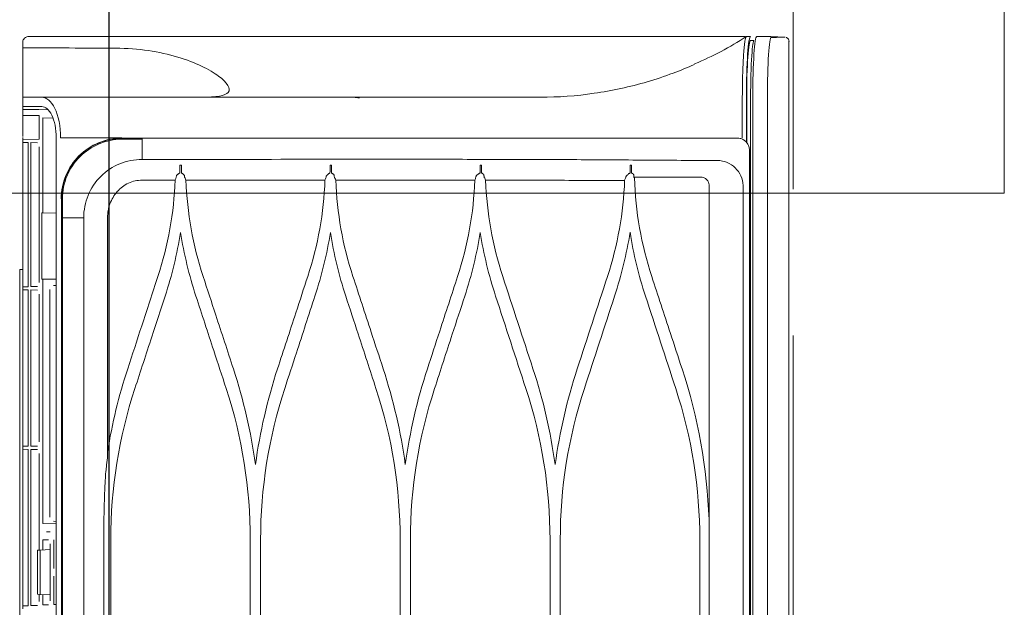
# Model space of a CAD drawing. Header units: inches. Extents: x 0 to 77643, y -44170 to 0.
# Tile 106 of 159: x 71977 to 72003, y -38165 to -38150. Entities that reach past the tile are written whole.
import ezdxf

# ---------------------------------------------------------------- set-up
doc = ezdxf.new("R2010")
doc.units = ezdxf.units.IN
doc.header["$MEASUREMENT"] = 0
doc.linetypes.add('HIDDEN', pattern=[0.375, 0.25, -0.125])
doc.layers.get('0').update_dxf_attribs({"lineweight": 0})
doc.layers.get('Defpoints').update_dxf_attribs({"lineweight": 0})
for name, color, linetype, lineweight in [('p--drzwi', 125, 'Continuous', 0), ('p--klimatyzator', 30, 'Continuous', 15), ('p--podciąg', 61, 'Continuous', 0), ('p--wymiary-1-50', 5, 'Continuous', 0)]:
    doc.layers.add(name, color=color, linetype=linetype, lineweight=lineweight)
doc.styles.add('1-50', font='arial.ttf', dxfattribs={"width": 0.75, "height": 12.5})
doc.dimstyles.new('1-50', dxfattribs={"dimtxt": 12.5, "dimasz": 5, "dimexe": 5, "dimexo": 5, "dimgap": 0.09, "dimtad": 0, "dimdsep": 46, "dimtxsty": '1-50', "dimblk": 'OBLIQUE', "dimcen": 0.09, "dimadec": 0, "dimazin": 0, "dimtfac": 1, "dimtdec": 4, "dimtix": 1, "dimtofl": 0, "dimtmove": 2, "dimatfit": 3, "dimldrblk": 'OBLIQUE', "dimfxl": 5, "dimfxlon": 1, "dimtvp": 0.8, "dimtolj": 1, "dimtzin": 0, "dimarcsym": 0})

# ---------------------------------------------------------------- blocks, each defined once
blk = doc.blocks.new('drzwi-90-100')
for p, q in [((10.1, 2.525), (10.1, 87.375)), ((5.05, 2.525), (10.1, 2.525))]:
    blk.add_line(p, q)
blk.add_arc((10.8, 3.225), 84.153, 359.52334, 90.47666)
blk = doc.blocks.new('_OBLIQUE')
at = {"color": 0, "linetype": 'ByBlock', "lineweight": -2}
for p, q in [((-0.5, -0.5), (0.5, 0.5)), ((0, 0), (0, 0))]:
    blk.add_line(p, q, dxfattribs=at)
blk = doc.blocks.new('*D1827')
at = {"layer": 'Defpoints', "color": 0}
for p in [(71526.912, -38105.971), (71997.121, -38105.971), (71588.357, -38366.071)]:
    blk.add_point(p, dxfattribs=at)
at = {"layer": 'p--wymiary-1-50', "color": 0, "linetype": 'Continuous', "lineweight": -2}
for p, q in [((71531.912, -38105.971), (71521.912, -38105.971)), ((71526.912, -38366.071), (71526.912, -38105.971)), ((71531.912, -38366.071), (71521.912, -38366.071))]:
    blk.add_line(p, q, dxfattribs=at)
at = {"layer": 'p--wymiary-1-50', "color": 0, "lineweight": -2, "xscale": 5, "yscale": 5, "zscale": 5}
for p, rotation in [((71526.912, -38105.971), 90), ((71526.912, -38366.071), 270)]:
    blk.add_blockref('_OBLIQUE', p, dxfattribs=dict(at, rotation=rotation))
at = {"layer": 'p--wymiary-1-50', "color": 0, "linetype": 'Continuous', "ltscale": 12, "insert": (71516.702, -38236.021), "char_height": 12.5, "attachment_point": 5, "rotation": 90, "style": '1-50'}
blk.add_mtext('\\A1;260.1', dxfattribs=at)
blk = doc.blocks.new('*D1945')
at = {"layer": 'Defpoints', "color": 0}
for p in [(71979.561, -38144.421), (71997.121, -38144.421), (71997.121, -38244.421)]:
    blk.add_point(p, dxfattribs=at)
at = {"layer": 'p--wymiary-1-50', "color": 0, "linetype": 'Continuous', "lineweight": -2}
for p, q in [((71984.561, -38144.421), (71974.561, -38144.421)), ((71979.561, -38244.421), (71979.561, -38144.421)), ((71984.561, -38244.421), (71974.561, -38244.421))]:
    blk.add_line(p, q, dxfattribs=at)
at = {"layer": 'p--wymiary-1-50', "color": 0, "lineweight": -2, "xscale": 5, "yscale": 5, "zscale": 5}
for p, rotation in [((71979.561, -38144.421), 90), ((71979.561, -38244.421), 270)]:
    blk.add_blockref('_OBLIQUE', p, dxfattribs=dict(at, rotation=rotation))
at = {"layer": 'p--wymiary-1-50', "color": 0, "linetype": 'Continuous', "ltscale": 12, "insert": (71969.351, -38194.421), "char_height": 12.5, "attachment_point": 5, "rotation": 90, "style": '1-50'}
blk.add_mtext('\\A1;100', dxfattribs=at)
blk = doc.blocks.new('A$C66B7A3C4')
at = {"layer": 'p--klimatyzator', "lineweight": 15}
for p, q in [((0.47, 86.997), (0.112, 86.979)), ((19.681, 86.71), (19.681, 86.735)), ((19.681, 86.71), (19.681, 86.653)), ((0.557, 85.44), (0.557, 43.5)), ((0.932, 43.5), (0.932, 85.44)), ((0.987, 1.56), (0.987, 85.44)), ((1.088, 84.271), (1.088, 85.44)), ((1.095, 84.281), (1.095, 85.44)), ((19.681, 85.44), (19.192, 85.44)), ((19.681, 85.44), (19.681, 85.201)), ((19.034, 85.117), (19.263, 85.121)), ((19.681, 85.201), (19.192, 85.201)), ((19.255, 84.968), (19.681, 84.975)), ((19.255, 84.363), (19.255, 84.968)), ((19.681, 85.128), (19.263, 85.121)), ((19.681, 85.201), (19.681, 85.128)), ((19.681, 85.128), (19.681, 84.975)), ((19.681, 84.975), (19.681, 84.975)), ((19.167, 84.911), (18.909, 84.906)), ((19.167, 82.471), (19.167, 84.911)), ((19.681, 84.639), (19.681, 84.829)), ((19.681, 84.431), (19.681, 84.639)), ((17.135, 84.383), (17.135, 84.39)), ((18.818, 84.4), (18.818, 43.5)), ((19.681, 84.355), (19.255, 84.363)), ((19.304, 84.272), (19.472, 84.275)), ((19.472, 84.275), (19.472, 80.578)), ((19.544, 84.276), (19.681, 84.278)), ((19.544, 80.577), (19.544, 84.276)), ((19.68, 84.406), (19.681, 84.406)), ((19.681, 84.406), (19.681, 84.355)), ((19.681, 84.355), (19.681, 84.278)), ((19.681, 84.355), (19.681, 84.355)), ((19.681, 84.174), (19.681, 84.278)), ((19.681, 84.278), (19.681, 84.278)), ((1.019, 84.083), (1.019, 2.917)), ((19.255, 80.686), (19.255, 84.167)), ((19.681, 84.174), (19.681, 80.679)), ((1.18, 3.822), (1.18, 83.178)), ((2.055, 83.178), (2.055, 57.846)), ((18.691, 82.835), (18.685, 82.835)), ((18.691, 82.835), (18.691, 82.835)), ((18.818, 82.465), (19.167, 82.471)), ((19.167, 82.471), (19.188, 82.471)), ((19.188, 82.471), (19.188, 80.767)), ((17.501, 76.183), (17.501, 82.347)), ((18.114, 82.346), (18.114, 43.5)), ((18.662, 43.5), (18.662, 82.346)), ((18.684, 82.346), (18.684, 4.654)), ((19.681, 81.019), (19.758, 81.016)), ((19.758, 81.016), (19.758, 47.653)), ((19.167, 80.767), (18.818, 80.773)), ((19.188, 80.767), (19.167, 80.767)), ((19.167, 74.495), (19.167, 80.767)), ((19.681, 80.575), (19.681, 80.679)), ((18.892, 80.605), (18.818, 80.611)), ((18.987, 80.501), (18.987, 74.66)), ((19.472, 80.578), (19.304, 80.581)), ((19.304, 80.49), (19.472, 80.493)), ((19.472, 80.493), (19.472, 76.484)), ((19.681, 80.575), (19.544, 80.577)), ((19.544, 80.494), (19.681, 80.497)), ((19.544, 76.482), (19.544, 80.494)), ((19.681, 80.575), (19.681, 80.497)), ((19.681, 80.575), (19.681, 80.575)), ((19.681, 80.393), (19.681, 80.497)), ((19.681, 80.497), (19.681, 80.497)), ((19.255, 76.591), (19.255, 80.385)), ((19.681, 80.393), (19.681, 76.584)), ((19.472, 76.484), (19.304, 76.486)), ((19.304, 76.395), (19.472, 76.398)), ((19.472, 76.398), (19.472, 72.389)), ((19.681, 76.48), (19.544, 76.482)), ((19.544, 76.4), (19.681, 76.402)), ((19.544, 72.388), (19.544, 76.4)), ((19.681, 76.48), (19.681, 76.584)), ((19.681, 76.48), (19.681, 76.402)), ((19.681, 76.48), (19.681, 76.48)), ((19.681, 76.298), (19.681, 76.402)), ((19.681, 76.402), (19.681, 76.402)), ((19.255, 73.813), (19.255, 76.291)), ((19.681, 76.298), (19.681, 72.489)), ((2.055, 74.615), (2.056, 74.614)), ((18.818, 74.55), (18.892, 74.556)), ((18.818, 74.489), (19.167, 74.495)), ((19.07, 74.285), (18.974, 74.285)), ((2.292, 74.077), (2.292, 69.605)), ((5.876, 69.501), (5.876, 74.077)), ((6.139, 74.077), (6.139, 69.501)), ((9.723, 69.501), (9.723, 74.077)), ((9.988, 74.077), (9.988, 69.501)), ((13.571, 69.501), (13.571, 74.077)), ((13.836, 74.077), (13.836, 69.501)), ((17.419, 69.501), (17.419, 74.077)), ((17.599, 74.077), (17.599, 69.501)), ((18.877, 74.076), (18.877, 73.345)), ((18.974, 73.974), (18.974, 72.516)), ((19.167, 74.077), (19.022, 74.077)), ((19.167, 73.817), (19.167, 74.077)), ((19.228, 73.814), (18.974, 73.828)), ((19.302, 73.81), (19.228, 73.814)), ((19.228, 73.814), (19.228, 72.676)), ((19.302, 72.68), (19.302, 73.81)), ((18.877, 73.146), (18.877, 72.415)), ((18.974, 72.663), (19.228, 72.676)), ((19.167, 72.413), (19.167, 72.673)), ((19.228, 72.676), (19.302, 72.68)), ((19.255, 72.497), (19.255, 72.678)), ((18.818, 72.416), (18.877, 72.415)), ((19.022, 72.413), (19.167, 72.413)), ((19.472, 72.389), (19.304, 72.392)), ((19.681, 72.385), (19.544, 72.388)), ((19.681, 72.385), (19.681, 72.489)), ((19.681, 72.385), (19.681, 72.307)), ((19.681, 72.385), (19.681, 72.385))]:
    blk.add_line(p, q, dxfattribs=at)
for points in [[(0.829, 86.997), (0.644, 86.997), (0.469, 86.997), (0.467, 86.997)], [(1.092, 87), (1.058, 87), (1.023, 87), (0.988, 87)], [(2.424, 86.297), (1.963, 86.488), (1.52, 86.722), (1.097, 86.998)], [(0.099, 86.978), (0.099, 86.978), (0.265, 86.977), (0.454, 86.977)], [(0.988, 86.896), (0.962, 86.896), (0.935, 86.896), (0.908, 86.896)], [(19.681, 86.844), (19.681, 86.799), (19.681, 86.755), (19.681, 86.71)], [(19.681, 86.71), (18.884, 86.707), (18.087, 86.701), (17.289, 86.697)], [(1.2, 84.4), (1.2, 84.747), (1.2, 85.093), (1.2, 85.44)], [(16.615, 84.363), (16.616, 84.374), (16.616, 84.382), (16.616, 84.383)], [(16.615, 83.844), (16.615, 83.971), (16.615, 84.15), (16.615, 84.363)], [(1.033, 84.175), (1.024, 84.145), (1.019, 84.114), (1.019, 84.083)], [(4.042, 83.698), (4.042, 83.628), (4.042, 83.559), (4.043, 83.49)], [(4.042, 83.698), (4.054, 83.698), (4.066, 83.698), (4.077, 83.698)], [(4.078, 83.49), (4.077, 83.559), (4.077, 83.628), (4.077, 83.698)], [(7.895, 83.698), (7.894, 83.628), (7.895, 83.559), (7.896, 83.49)], [(7.895, 83.698), (7.907, 83.698), (7.919, 83.698), (7.931, 83.698)], [(7.932, 83.49), (7.931, 83.559), (7.931, 83.628), (7.931, 83.698)], [(11.75, 83.698), (11.75, 83.628), (11.75, 83.559), (11.751, 83.49)], [(11.75, 83.698), (11.763, 83.698), (11.775, 83.698), (11.788, 83.698)], [(11.789, 83.49), (11.788, 83.559), (11.788, 83.628), (11.788, 83.698)], [(15.605, 83.698), (15.618, 83.698), (15.631, 83.698), (15.644, 83.698)], [(15.605, 83.698), (15.605, 83.628), (15.605, 83.559), (15.606, 83.49)], [(2.263, 83.386), (2.257, 83.385), (2.251, 83.385), (2.245, 83.385)], [(3.983, 83.386), (3.317, 83.386), (2.743, 83.386), (2.263, 83.386)], [(3.525, 80.836), (3.793, 81.654), (3.944, 82.506), (3.97, 83.369)], [(3.969, 83.366), (3.969, 83.367), (3.97, 83.368), (3.97, 83.369)], [(3.972, 83.371), (3.972, 83.373), (3.97, 83.367), (3.97, 83.369)], [(3.98, 83.376), (3.976, 83.375), (3.974, 83.373), (3.972, 83.371)], [(3.98, 83.376), (3.981, 83.379), (3.982, 83.383), (3.983, 83.386)], [(4.193, 83.386), (4.202, 83.36), (4.212, 83.333), (4.222, 83.307)], [(4.662, 80.842), (4.401, 81.641), (4.253, 82.464), (4.222, 83.307)], [(7.793, 83.309), (7.762, 82.467), (7.614, 81.643), (7.352, 80.842)], [(7.793, 83.309), (7.801, 83.328), (7.808, 83.348), (7.816, 83.367)], [(7.818, 83.37), (7.818, 83.371), (7.816, 83.368), (7.816, 83.367)], [(7.826, 83.375), (7.823, 83.373), (7.82, 83.372), (7.818, 83.37)], [(7.826, 83.375), (7.828, 83.378), (7.829, 83.382), (7.83, 83.386)], [(8.042, 83.386), (8.041, 83.388), (8.041, 83.391), (8.041, 83.393)], [(8.042, 83.386), (8.051, 83.36), (8.06, 83.335), (8.07, 83.309)], [(8.07, 83.309), (9.241, 83.31), (10.435, 83.311), (11.641, 83.312)], [(8.511, 80.842), (8.248, 81.644), (8.101, 82.467), (8.07, 83.309)], [(11.641, 83.312), (11.61, 82.47), (11.463, 81.646), (11.2, 80.842)], [(11.641, 83.312), (11.647, 83.329), (11.654, 83.347), (11.661, 83.364)], [(11.663, 83.367), (11.663, 83.369), (11.661, 83.365), (11.661, 83.364)], [(11.672, 83.372), (11.668, 83.371), (11.665, 83.369), (11.663, 83.367)], [(11.672, 83.372), (11.673, 83.377), (11.675, 83.381), (11.676, 83.386)], [(11.681, 83.428), (11.679, 83.414), (11.678, 83.4), (11.676, 83.386)], [(11.89, 83.386), (11.889, 83.391), (11.889, 83.397), (11.888, 83.403)], [(11.89, 83.386), (11.899, 83.361), (11.909, 83.337), (11.918, 83.312)], [(11.918, 83.312), (13.1, 83.312), (14.293, 83.313), (15.488, 83.313)], [(12.359, 80.842), (12.096, 81.646), (11.949, 82.47), (11.918, 83.312)], [(15.488, 83.313), (15.458, 82.471), (15.311, 81.646), (15.047, 80.842)], [(15.488, 83.313), (15.495, 83.329), (15.501, 83.345), (15.507, 83.361)], [(15.518, 83.37), (15.52, 83.375), (15.522, 83.381), (15.523, 83.386)], [(15.527, 83.419), (15.526, 83.408), (15.525, 83.397), (15.523, 83.386)], [(15.738, 83.386), (15.737, 83.394), (15.736, 83.403), (15.735, 83.412)], [(16.207, 80.842), (15.944, 81.647), (15.797, 82.471), (15.766, 83.313)], [(15.766, 83.313), (16.049, 83.313), (16.331, 83.313), (16.614, 83.313)], [(18.114, 82.346), (18.251, 82.346), (18.44, 82.346), (18.662, 82.346)], [(18.684, 82.346), (18.683, 82.346), (18.674, 82.346), (18.662, 82.346)], [(3.687, 80.336), (3.863, 80.873), (3.995, 81.418), (4.083, 81.972)], [(4.083, 81.972), (4.172, 81.418), (4.304, 80.873), (4.48, 80.336)], [(7.536, 80.336), (7.711, 80.872), (7.843, 81.416), (7.931, 81.969)], [(7.931, 81.969), (8.019, 81.417), (8.151, 80.872), (8.327, 80.336)], [(11.384, 80.336), (11.559, 80.872), (11.691, 81.415), (11.779, 81.966)], [(11.779, 81.966), (11.867, 81.415), (11.999, 80.872), (12.175, 80.336)], [(15.232, 80.336), (15.408, 80.871), (15.539, 81.415), (15.627, 81.965)], [(15.627, 81.965), (15.715, 81.415), (15.847, 80.871), (16.022, 80.336)], [(3.525, 80.836), (3.365, 80.35), (3.206, 79.864), (3.046, 79.378)], [(5.439, 78.47), (5.18, 79.261), (4.921, 80.051), (4.662, 80.842)], [(7.352, 80.842), (7.093, 80.051), (6.835, 79.26), (6.576, 78.47)], [(2.911, 77.964), (3.17, 78.756), (3.429, 79.546), (3.687, 80.336)], [(4.48, 80.336), (4.738, 79.545), (4.997, 78.755), (5.256, 77.964)], [(6.759, 77.964), (7.018, 78.754), (7.277, 79.545), (7.536, 80.336)], [(2.746, 78.464), (2.847, 78.769), (2.947, 79.073), (3.046, 79.378)], [(2.746, 78.464), (2.338, 77.219), (2.104, 75.916), (2.055, 74.602)], [(6.007, 76.01), (5.892, 76.844), (5.702, 77.665), (5.439, 78.47)], [(6.576, 78.47), (6.312, 77.664), (6.122, 76.844), (6.007, 76.01)], [(9.855, 76.015), (9.74, 76.846), (9.551, 77.665), (9.287, 78.47)], [(10.423, 78.47), (10.16, 77.665), (9.97, 76.846), (9.855, 76.015)], [(13.703, 76.016), (13.588, 76.847), (13.399, 77.665), (13.136, 78.47)], [(14.271, 78.47), (14.008, 77.665), (13.818, 76.847), (13.703, 76.016)], [(17.502, 76.344), (17.385, 77.061), (17.213, 77.771), (16.984, 78.47)], [(2.292, 74.077), (2.292, 75.408), (2.499, 76.704), (2.911, 77.964)], [(5.256, 77.964), (5.667, 76.708), (5.876, 75.41), (5.876, 74.077)], [(6.139, 74.077), (6.139, 75.409), (6.348, 76.706), (6.759, 77.964)], [(9.103, 77.964), (9.515, 76.704), (9.723, 75.407), (9.723, 74.077)], [(9.988, 74.077), (9.988, 75.406), (10.195, 76.703), (10.608, 77.964)], [(12.951, 77.964), (13.364, 76.703), (13.571, 75.405), (13.571, 74.077)], [(13.836, 74.077), (13.836, 75.405), (14.043, 76.702), (14.456, 77.964)], [(16.799, 77.963), (17.212, 76.702), (17.419, 75.405), (17.419, 74.077)], [(17.532, 75.94), (17.523, 76.021), (17.512, 76.102), (17.501, 76.183)]]:
    blk.add_open_spline(points, degree=3, dxfattribs=at)
for points, knots in [([(0.932, 85.44), (0.932, 85.849), (0.921, 86.255), (0.902, 86.542), (0.883, 86.829), (0.856, 86.997), (0.829, 86.997)], [0, 0, 0, 0, 1, 1, 1, 2, 2, 2, 2]), ([(1.095, 85.44), (1.095, 85.853), (1.084, 86.256), (1.064, 86.544), (1.044, 86.831), (1.017, 87), (0.988, 87)], [0, 0, 0, 0, 1, 1, 1, 2, 2, 2, 2]), ([(1.2, 85.44), (1.199, 85.566), (1.198, 85.693), (1.196, 85.815), (1.194, 85.947), (1.19, 86.075), (1.186, 86.195), (1.181, 86.323), (1.175, 86.441), (1.168, 86.544), (1.164, 86.615), (1.158, 86.679), (1.153, 86.734), (1.147, 86.792), (1.141, 86.842), (1.134, 86.881), (1.129, 86.907), (1.125, 86.929), (1.12, 86.947), (1.116, 86.965), (1.111, 86.978), (1.106, 86.987), (1.103, 86.992), (1.1, 86.995), (1.097, 86.997)], [0, 0, 0, 0, 1, 1, 1, 2, 2, 2, 3, 3, 3, 4, 4, 4, 5, 5, 5, 6, 6, 6, 7, 7, 7, 8, 8, 8, 8]), ([(1.115, 87), (1.132, 87), (1.15, 87), (1.168, 87), (1.307, 87), (1.464, 87), (1.639, 87), (1.746, 87), (1.868, 87), (2.003, 87), (2.145, 87), (2.31, 87), (2.498, 87), (2.867, 87), (3.313, 87), (3.837, 87), (4.356, 87), (4.937, 87), (5.58, 87), (6.226, 87), (6.911, 87), (7.635, 87), (8.388, 87), (9.155, 87), (9.937, 87), (10.57, 87), (11.376, 87), (12.353, 87), (13.106, 87), (13.92, 87), (14.794, 87), (15.464, 87), (16.279, 87), (17.237, 87), (17.476, 87), (17.883, 87), (18.459, 87), (18.894, 87), (19.249, 87), (19.525, 87)], [0, 0, 0, 0, 1, 1, 1, 2, 2, 2, 3, 3, 3, 4, 4, 4, 5, 5, 5, 6, 6, 6, 7, 7, 7, 8, 8, 8, 9, 9, 9, 10, 10, 10, 11, 11, 11, 12, 12, 12, 13, 13, 13, 13]), ([(19.681, 86.844), (19.681, 86.874), (19.674, 86.904), (19.653, 86.934), (19.643, 86.948), (19.629, 86.963), (19.61, 86.975), (19.59, 86.988), (19.561, 87), (19.525, 87)], [0, 0, 0, 0, 1, 1, 1, 2, 2, 2, 3, 3, 3, 3]), ([(0.073, 86.972), (0.067, 86.971), (0.062, 86.969), (0.056, 86.966), (0.047, 86.961), (0.038, 86.954), (0.03, 86.946), (0.021, 86.937), (0.015, 86.927), (0.009, 86.915), (0.004, 86.903), (0, 86.891), (0.001, 86.878), (0.001, 86.876), (0.001, 86.874), (0.002, 86.872)], [0, 0, 0, 0, 1, 1, 1, 2, 2, 2, 3, 3, 3, 4, 4, 4, 5, 5, 5, 5]), ([(0.003, 86.874), (0.003, 86.176), (0.003, 85.478), (0.003, 84.78), (0.003, 84.041), (0.003, 83.301), (0.003, 82.562), (0.003, 81.869), (0.003, 81.176), (0.003, 80.483), (0.003, 79.836), (0.003, 79.189), (0.003, 78.541), (0.003, 77.94), (0.003, 77.339), (0.003, 76.738), (0.003, 76.183), (0.003, 75.627), (0.003, 75.072), (0.003, 74.563), (0.003, 74.054), (0.003, 73.544), (0.003, 73.177), (0.003, 72.809), (0.003, 72.441), (0.003, 72.101), (0.003, 71.762), (0.003, 71.422), (0.003, 71.111), (0.003, 70.8), (0.003, 70.489), (0.003, 70.206), (0.003, 69.923), (0.003, 69.641), (0.003, 69.386), (0.003, 69.132), (0.003, 68.878), (0.003, 68.642), (0.003, 68.406), (0.003, 68.17), (0.003, 67.91), (0.003, 67.651), (0.003, 67.391), (0.003, 67.019), (0.003, 66.648), (0.003, 66.276), (0.003, 65.858), (0.003, 65.44), (0.003, 65.022), (0.003, 64.558), (0.003, 64.094), (0.003, 63.63), (0.003, 63.12), (0.003, 62.61), (0.003, 62.1), (0.003, 61.544), (0.003, 60.987), (0.003, 60.431), (0.003, 59.829), (0.003, 59.226), (0.003, 58.624), (0.003, 57.975), (0.003, 57.326), (0.003, 56.678), (0.003, 56.043), (0.003, 55.407), (0.003, 54.772), (0.003, 54.098), (0.003, 53.424), (0.003, 52.751), (0.003, 52.038), (0.003, 51.325), (0.003, 50.612), (0.003, 49.861), (0.003, 49.109), (0.003, 48.358), (0.003, 47.568), (0.003, 46.777), (0.003, 45.987), (0.003, 45.158), (0.003, 44.329), (0.003, 43.5)], [0, 0, 0, 0, 1, 1, 1, 2, 2, 2, 3, 3, 3, 4, 4, 4, 5, 5, 5, 6, 6, 6, 7, 7, 7, 8, 8, 8, 9, 9, 9, 10, 10, 10, 11, 11, 11, 12, 12, 12, 13, 13, 13, 14, 14, 14, 15, 15, 15, 16, 16, 16, 17, 17, 17, 18, 18, 18, 19, 19, 19, 20, 20, 20, 21, 21, 21, 22, 22, 22, 23, 23, 23, 24, 24, 24, 25, 25, 25, 26, 26, 26, 27, 27, 27, 27]), ([(0.454, 86.977), (0.481, 86.977), (0.508, 86.811), (0.527, 86.528), (0.545, 86.245), (0.557, 85.847), (0.557, 85.44)], [0, 0, 0, 0, 1, 1, 1, 2, 2, 2, 2]), ([(0.908, 86.896), (0.916, 86.896), (0.94, 86.754), (0.957, 86.505), (0.976, 86.228), (0.987, 85.838), (0.987, 85.44)], [0, 0, 0, 0, 1, 1, 1, 2, 2, 2, 2]), ([(1.088, 85.44), (1.088, 85.825), (1.077, 86.202), (1.059, 86.47), (1.041, 86.738), (1.015, 86.896), (0.988, 86.896)], [0, 0, 0, 0, 1, 1, 1, 2, 2, 2, 2]), ([(17.289, 86.697), (16.717, 86.695), (16.162, 86.61), (15.7, 86.472), (15.238, 86.335), (14.874, 86.15), (14.648, 85.98), (14.421, 85.811), (14.329, 85.657), (14.402, 85.564), (14.475, 85.472), (14.711, 85.44), (15.085, 85.44)], [0, 0, 0, 0, 1, 1, 1, 2, 2, 2, 3, 3, 3, 4, 4, 4, 4]), ([(19.681, 86.661), (19.681, 86.571), (19.681, 86.482), (19.681, 86.395), (19.681, 86.202), (19.681, 86.021), (19.681, 85.873), (19.681, 85.8), (19.681, 85.734), (19.681, 85.678), (19.681, 85.623), (19.681, 85.577), (19.681, 85.541), (19.681, 85.506), (19.681, 85.48), (19.681, 85.464), (19.681, 85.447), (19.681, 85.44), (19.681, 85.44)], [0, 0, 0, 0, 1, 1, 1, 2, 2, 2, 3, 3, 3, 4, 4, 4, 5, 5, 5, 6, 6, 6, 6]), ([(6.39, 85.44), (5.926, 85.44), (5.462, 85.473), (5.003, 85.54), (4.543, 85.606), (4.087, 85.706), (3.641, 85.837), (3.417, 85.903), (3.196, 85.977), (2.977, 86.059), (2.793, 86.127), (2.611, 86.201), (2.431, 86.281)], [0, 0, 0, 0, 1, 1, 1, 2, 2, 2, 3, 3, 3, 4, 4, 4, 4]), ([(19.192, 85.44), (18.112, 85.44), (17.032, 85.44), (15.955, 85.44), (14.877, 85.44), (13.802, 85.44), (12.728, 85.44), (11.655, 85.44), (10.581, 85.44), (9.521, 85.44), (8.46, 85.44), (7.417, 85.44), (6.39, 85.44)], [0, 0, 0, 0, 1, 1, 1, 2, 2, 2, 3, 3, 3, 4, 4, 4, 4]), ([(11.166, 85.439), (11.148, 85.437), (11.131, 85.435), (11.113, 85.433), (11.085, 85.43), (11.057, 85.426), (11.029, 85.423)], [0, 0, 0, 0, 1, 1, 1, 2, 2, 2, 2]), ([(19.192, 85.44), (19.07, 85.44), (18.95, 85.342), (18.857, 85.154), (18.765, 84.966), (18.706, 84.69), (18.706, 84.4)], [0, 0, 0, 0, 1, 1, 1, 2, 2, 2, 2]), ([(19.192, 85.201), (19.098, 85.201), (19.006, 85.126), (18.934, 84.981), (18.863, 84.836), (18.818, 84.623), (18.818, 84.4)], [0, 0, 0, 0, 1, 1, 1, 2, 2, 2, 2]), ([(19.681, 84.963), (19.681, 84.961), (19.681, 84.96), (19.681, 84.958), (19.681, 84.944), (19.681, 84.928), (19.681, 84.908), (19.681, 84.897), (19.681, 84.884), (19.681, 84.871), (19.681, 84.857), (19.681, 84.843), (19.681, 84.829)], [0, 0, 0, 0, 1, 1, 1, 2, 2, 2, 3, 3, 3, 4, 4, 4, 4]), ([(1.171, 84.348), (1.147, 84.333), (1.124, 84.315), (1.104, 84.294), (1.083, 84.271), (1.065, 84.245), (1.051, 84.218), (1.044, 84.204), (1.038, 84.19), (1.033, 84.175)], [0, 0, 0, 0, 1, 1, 1, 2, 2, 2, 3, 3, 3, 3]), ([(1.327, 84.39), (1.304, 84.39), (1.281, 84.388), (1.259, 84.383), (1.228, 84.376), (1.198, 84.364), (1.171, 84.348)], [0, 0, 0, 0, 1, 1, 1, 2, 2, 2, 2]), ([(17.135, 84.39), (14.442, 84.39), (11.747, 84.39), (9.109, 84.39), (8.449, 84.39), (7.796, 84.39), (7.15, 84.39), (6.504, 84.39), (5.868, 84.39), (5.232, 84.39), (4.596, 84.39), (3.96, 84.39), (3.313, 84.39), (2.99, 84.39), (2.664, 84.39), (2.333, 84.39), (2.002, 84.39), (1.663, 84.39), (1.327, 84.39)], [0, 0, 0, 0, 1, 1, 1, 2, 2, 2, 3, 3, 3, 4, 4, 4, 5, 5, 5, 6, 6, 6, 6]), ([(17.135, 84.362), (17.126, 84.362), (17.116, 84.362), (17.106, 84.362), (16.942, 84.363), (16.779, 84.363), (16.615, 84.363)], [0, 0, 0, 0, 1, 1, 1, 2, 2, 2, 2]), ([(16.616, 84.383), (16.78, 84.383), (16.943, 84.383), (17.106, 84.383), (17.116, 84.383), (17.126, 84.383), (17.135, 84.383)], [0, 0, 0, 0, 1, 1, 1, 2, 2, 2, 2]), ([(17.135, 84.4), (17.465, 84.4), (17.796, 84.4), (18.126, 84.4), (18.319, 84.4), (18.513, 84.4), (18.706, 84.4)], [0, 0, 0, 0, 1, 1, 1, 2, 2, 2, 2]), ([(18.691, 82.835), (18.691, 83.243), (18.522, 83.648), (18.235, 83.935), (17.948, 84.222), (17.544, 84.39), (17.135, 84.39)], [0, 0, 0, 0, 1, 1, 1, 2, 2, 2, 2]), ([(17.135, 84.383), (17.539, 84.384), (17.945, 84.216), (18.23, 83.931), (18.516, 83.645), (18.685, 83.238), (18.685, 82.835)], [0, 0, 0, 0, 1, 1, 1, 2, 2, 2, 2]), ([(18.662, 82.835), (18.661, 83.238), (18.493, 83.632), (18.212, 83.913), (17.931, 84.194), (17.538, 84.361), (17.135, 84.362)], [0, 0, 0, 0, 1, 1, 1, 2, 2, 2, 2]), ([(1.18, 83.178), (1.18, 83.346), (1.262, 83.508), (1.382, 83.627), (1.502, 83.747), (1.67, 83.815), (1.836, 83.815)], [0, 0, 0, 0, 1, 1, 1, 2, 2, 2, 2]), ([(1.836, 83.815), (2.15, 83.816), (2.464, 83.819), (2.769, 83.82), (3.075, 83.821), (3.376, 83.824), (3.674, 83.826), (4.271, 83.831), (4.856, 83.833), (5.448, 83.838), (6.041, 83.844), (6.638, 83.843), (7.243, 83.844), (7.848, 83.845), (8.459, 83.846), (9.074, 83.847), (10.305, 83.848), (11.558, 83.847), (12.818, 83.846), (14.078, 83.845), (15.349, 83.844), (16.615, 83.844)], [0, 0, 0, 0, 1, 1, 1, 2, 2, 2, 3, 3, 3, 4, 4, 4, 5, 5, 5, 6, 6, 6, 7, 7, 7, 7]), ([(15.645, 83.49), (15.644, 83.542), (15.644, 83.594), (15.644, 83.646), (15.644, 83.663), (15.644, 83.68), (15.644, 83.698)], [0, 0, 0, 0, 1, 1, 1, 2, 2, 2, 2]), ([(16.615, 83.844), (16.81, 83.844), (17.007, 83.806), (17.189, 83.732), (17.371, 83.657), (17.537, 83.547), (17.676, 83.408), (17.815, 83.27), (17.925, 83.102), (18, 82.921), (18.075, 82.741), (18.114, 82.541), (18.114, 82.346)], [0, 0, 0, 0, 1, 1, 1, 2, 2, 2, 3, 3, 3, 4, 4, 4, 4]), ([(3.99, 83.445), (3.989, 83.436), (3.988, 83.427), (3.987, 83.418), (3.986, 83.407), (3.985, 83.396), (3.983, 83.386)], [0, 0, 0, 0, 1, 1, 1, 2, 2, 2, 2]), ([(3.99, 83.445), (3.991, 83.451), (3.993, 83.456), (3.997, 83.461), (3.998, 83.462), (3.999, 83.464), (4, 83.465)], [0, 0, 0, 0, 1, 1, 1, 2, 2, 2, 2]), ([(4, 83.465), (4.004, 83.468), (4.007, 83.471), (4.011, 83.473), (4.014, 83.477), (4.018, 83.48), (4.021, 83.483)], [0, 0, 0, 0, 1, 1, 1, 2, 2, 2, 2]), ([(4.021, 83.483), (4.024, 83.485), (4.027, 83.486), (4.031, 83.488), (4.034, 83.489), (4.039, 83.49), (4.043, 83.49)], [0, 0, 0, 0, 1, 1, 1, 2, 2, 2, 2]), ([(4.078, 83.49), (4.082, 83.49), (4.087, 83.489), (4.091, 83.488), (4.096, 83.487), (4.1, 83.485), (4.104, 83.483), (4.11, 83.48), (4.115, 83.477), (4.12, 83.473), (4.122, 83.472), (4.123, 83.471), (4.124, 83.47)], [0, 0, 0, 0, 1, 1, 1, 2, 2, 2, 3, 3, 3, 4, 4, 4, 4]), ([(4.124, 83.47), (4.131, 83.463), (4.139, 83.457), (4.146, 83.45), (4.153, 83.444), (4.159, 83.438), (4.166, 83.432)], [0, 0, 0, 0, 1, 1, 1, 2, 2, 2, 2]), ([(7.836, 83.439), (7.837, 83.445), (7.839, 83.451), (7.842, 83.456), (7.844, 83.458), (7.845, 83.46), (7.847, 83.461)], [0, 0, 0, 0, 1, 1, 1, 2, 2, 2, 2]), ([(7.847, 83.461), (7.851, 83.465), (7.855, 83.468), (7.859, 83.471), (7.863, 83.475), (7.867, 83.478), (7.871, 83.481)], [0, 0, 0, 0, 1, 1, 1, 2, 2, 2, 2]), ([(7.871, 83.481), (7.874, 83.484), (7.877, 83.486), (7.881, 83.487), (7.884, 83.489), (7.889, 83.49), (7.894, 83.49)], [0, 0, 0, 0, 1, 1, 1, 2, 2, 2, 2]), ([(7.934, 83.49), (7.939, 83.49), (7.943, 83.489), (7.948, 83.487), (7.952, 83.486), (7.956, 83.484), (7.96, 83.482), (7.966, 83.479), (7.971, 83.475), (7.976, 83.471)], [0, 0, 0, 0, 1, 1, 1, 2, 2, 2, 3, 3, 3, 3]), ([(7.976, 83.471), (7.983, 83.465), (7.99, 83.459), (7.996, 83.453), (8.003, 83.447), (8.01, 83.441), (8.016, 83.435)], [0, 0, 0, 0, 1, 1, 1, 2, 2, 2, 2]), ([(11.681, 83.428), (11.681, 83.434), (11.683, 83.44), (11.687, 83.446), (11.689, 83.449), (11.691, 83.453), (11.694, 83.455)], [0, 0, 0, 0, 1, 1, 1, 2, 2, 2, 2]), ([(11.694, 83.455), (11.699, 83.459), (11.703, 83.463), (11.708, 83.467), (11.713, 83.471), (11.717, 83.475), (11.722, 83.479)], [0, 0, 0, 0, 1, 1, 1, 2, 2, 2, 2]), ([(11.722, 83.479), (11.725, 83.482), (11.728, 83.484), (11.732, 83.486), (11.736, 83.488), (11.741, 83.489), (11.746, 83.49), (11.748, 83.49), (11.749, 83.49), (11.751, 83.49)], [0, 0, 0, 0, 1, 1, 1, 2, 2, 2, 3, 3, 3, 3]), ([(11.789, 83.49), (11.794, 83.49), (11.798, 83.489), (11.803, 83.488), (11.807, 83.487), (11.811, 83.485), (11.815, 83.484), (11.82, 83.481), (11.825, 83.477), (11.829, 83.474)], [0, 0, 0, 0, 1, 1, 1, 2, 2, 2, 3, 3, 3, 3]), ([(11.829, 83.474), (11.835, 83.468), (11.842, 83.463), (11.848, 83.457), (11.854, 83.452), (11.86, 83.446), (11.866, 83.441)], [0, 0, 0, 0, 1, 1, 1, 2, 2, 2, 2]), ([(15.527, 83.419), (15.527, 83.426), (15.529, 83.432), (15.532, 83.437), (15.535, 83.442), (15.538, 83.447), (15.542, 83.45)], [0, 0, 0, 0, 1, 1, 1, 2, 2, 2, 2]), ([(15.542, 83.45), (15.547, 83.455), (15.553, 83.459), (15.558, 83.464), (15.563, 83.468), (15.568, 83.473), (15.573, 83.478)], [0, 0, 0, 0, 1, 1, 1, 2, 2, 2, 2]), ([(15.573, 83.478), (15.576, 83.481), (15.58, 83.483), (15.585, 83.485), (15.588, 83.487), (15.592, 83.488), (15.597, 83.489), (15.599, 83.49), (15.602, 83.49), (15.605, 83.49)], [0, 0, 0, 0, 1, 1, 1, 2, 2, 2, 3, 3, 3, 3]), ([(15.646, 83.49), (15.65, 83.49), (15.655, 83.489), (15.659, 83.488), (15.663, 83.487), (15.667, 83.485), (15.671, 83.483), (15.675, 83.481), (15.678, 83.479), (15.681, 83.476)], [0, 0, 0, 0, 1, 1, 1, 2, 2, 2, 3, 3, 3, 3]), ([(15.681, 83.476), (15.687, 83.471), (15.693, 83.466), (15.699, 83.461), (15.704, 83.456), (15.71, 83.451), (15.716, 83.446)], [0, 0, 0, 0, 1, 1, 1, 2, 2, 2, 2]), ([(15.716, 83.446), (15.721, 83.441), (15.726, 83.435), (15.729, 83.429), (15.732, 83.424), (15.734, 83.418), (15.735, 83.412)], [0, 0, 0, 0, 1, 1, 1, 2, 2, 2, 2]), ([(2.245, 83.385), (2.241, 83.385), (2.236, 83.384), (2.232, 83.384), (2.209, 83.38), (2.186, 83.373), (2.165, 83.362), (2.144, 83.35), (2.125, 83.335), (2.109, 83.318), (2.093, 83.301), (2.08, 83.281), (2.071, 83.26), (2.062, 83.238), (2.057, 83.215), (2.055, 83.192), (2.055, 83.187), (2.055, 83.182), (2.055, 83.178)], [0, 0, 0, 0, 1, 1, 1, 2, 2, 2, 3, 3, 3, 4, 4, 4, 5, 5, 5, 6, 6, 6, 6]), ([(4.166, 83.432), (4.172, 83.426), (4.177, 83.42), (4.181, 83.414), (4.186, 83.407), (4.189, 83.4), (4.191, 83.393), (4.192, 83.391), (4.192, 83.389), (4.193, 83.387)], [0, 0, 0, 0, 1, 1, 1, 2, 2, 2, 3, 3, 3, 3]), ([(4.222, 83.306), (4.813, 83.306), (5.397, 83.306), (5.991, 83.307), (6.585, 83.308), (7.185, 83.308), (7.793, 83.309)], [0, 0, 0, 0, 1, 1, 1, 2, 2, 2, 2]), ([(7.836, 83.439), (7.835, 83.43), (7.834, 83.422), (7.833, 83.413), (7.832, 83.404), (7.831, 83.395), (7.83, 83.386)], [0, 0, 0, 0, 1, 1, 1, 2, 2, 2, 2]), ([(8.016, 83.435), (8.022, 83.43), (8.027, 83.424), (8.031, 83.418), (8.035, 83.411), (8.038, 83.404), (8.04, 83.398), (8.04, 83.396), (8.04, 83.394), (8.041, 83.393)], [0, 0, 0, 0, 1, 1, 1, 2, 2, 2, 3, 3, 3, 3]), ([(11.866, 83.441), (11.872, 83.436), (11.877, 83.43), (11.88, 83.424), (11.884, 83.417), (11.887, 83.41), (11.888, 83.403)], [0, 0, 0, 0, 1, 1, 1, 2, 2, 2, 2]), ([(15.518, 83.37), (15.516, 83.369), (15.514, 83.368), (15.512, 83.367), (15.51, 83.365), (15.508, 83.363), (15.507, 83.361)], [0, 0, 0, 0, 1, 1, 1, 2, 2, 2, 2]), ([(15.738, 83.386), (15.746, 83.365), (15.754, 83.344), (15.762, 83.323), (15.764, 83.319), (15.765, 83.316), (15.766, 83.313)], [0, 0, 0, 0, 1, 1, 1, 2, 2, 2, 2]), ([(17.501, 82.347), (17.5, 82.387), (17.499, 82.428), (17.494, 82.469), (17.49, 82.509), (17.483, 82.549), (17.474, 82.588), (17.464, 82.627), (17.453, 82.666), (17.439, 82.704), (17.397, 82.817), (17.335, 82.925), (17.255, 83.016), (17.214, 83.062), (17.169, 83.104), (17.12, 83.141), (17.072, 83.178), (17.021, 83.209), (16.966, 83.235), (16.911, 83.261), (16.854, 83.281), (16.794, 83.293), (16.735, 83.306), (16.674, 83.309), (16.613, 83.313)], [0, 0, 0, 0, 1, 1, 1, 2, 2, 2, 3, 3, 3, 4, 4, 4, 5, 5, 5, 6, 6, 6, 7, 7, 7, 8, 8, 8, 8]), ([(18.662, 82.346), (18.662, 82.38), (18.662, 82.415), (18.662, 82.45), (18.662, 82.551), (18.662, 82.652), (18.662, 82.753), (18.662, 82.781), (18.662, 82.808), (18.662, 82.835)], [0, 0, 0, 0, 1, 1, 1, 2, 2, 2, 3, 3, 3, 3]), ([(18.685, 82.835), (18.684, 82.807), (18.684, 82.78), (18.684, 82.753), (18.684, 82.617), (18.684, 82.482), (18.684, 82.346)], [0, 0, 0, 0, 1, 1, 1, 2, 2, 2, 2]), ([(9.287, 78.47), (9.182, 78.792), (9.077, 79.114), (8.971, 79.436), (8.894, 79.67), (8.818, 79.905), (8.741, 80.139), (8.664, 80.373), (8.588, 80.608), (8.511, 80.842)], [0, 0, 0, 0, 1, 1, 1, 2, 2, 2, 3, 3, 3, 3]), ([(11.2, 80.842), (11.122, 80.604), (11.044, 80.366), (10.966, 80.128), (10.888, 79.889), (10.81, 79.651), (10.732, 79.413), (10.629, 79.099), (10.526, 78.784), (10.423, 78.47)], [0, 0, 0, 0, 1, 1, 1, 2, 2, 2, 3, 3, 3, 3]), ([(13.136, 78.47), (13.057, 78.71), (12.979, 78.949), (12.9, 79.189), (12.822, 79.428), (12.743, 79.668), (12.665, 79.908), (12.563, 80.219), (12.461, 80.531), (12.359, 80.842)], [0, 0, 0, 0, 1, 1, 1, 2, 2, 2, 3, 3, 3, 3]), ([(15.047, 80.842), (14.939, 80.511), (14.83, 80.179), (14.722, 79.847), (14.647, 79.618), (14.572, 79.388), (14.496, 79.159), (14.421, 78.929), (14.346, 78.7), (14.271, 78.47)], [0, 0, 0, 0, 1, 1, 1, 2, 2, 2, 3, 3, 3, 3]), ([(16.984, 78.47), (16.864, 78.836), (16.744, 79.202), (16.624, 79.568), (16.555, 79.781), (16.485, 79.993), (16.416, 80.205), (16.346, 80.418), (16.277, 80.63), (16.207, 80.842)], [0, 0, 0, 0, 1, 1, 1, 2, 2, 2, 3, 3, 3, 3]), ([(8.327, 80.336), (8.434, 80.009), (8.541, 79.682), (8.648, 79.355), (8.724, 79.123), (8.8, 78.891), (8.876, 78.659), (8.951, 78.427), (9.027, 78.196), (9.103, 77.964)], [0, 0, 0, 0, 1, 1, 1, 2, 2, 2, 3, 3, 3, 3]), ([(10.608, 77.964), (10.684, 78.197), (10.761, 78.431), (10.837, 78.665), (10.914, 78.899), (10.99, 79.132), (11.067, 79.366), (11.173, 79.689), (11.278, 80.013), (11.384, 80.336)], [0, 0, 0, 0, 1, 1, 1, 2, 2, 2, 3, 3, 3, 3]), ([(12.175, 80.336), (12.254, 80.092), (12.334, 79.849), (12.414, 79.605), (12.493, 79.362), (12.573, 79.118), (12.653, 78.875), (12.752, 78.571), (12.851, 78.267), (12.951, 77.964)], [0, 0, 0, 0, 1, 1, 1, 2, 2, 2, 3, 3, 3, 3]), ([(14.456, 77.964), (14.562, 78.288), (14.668, 78.612), (14.774, 78.936), (14.85, 79.169), (14.927, 79.402), (15.003, 79.636), (15.08, 79.869), (15.156, 80.102), (15.232, 80.336)], [0, 0, 0, 0, 1, 1, 1, 2, 2, 2, 3, 3, 3, 3]), ([(16.022, 80.336), (16.136, 79.988), (16.25, 79.64), (16.364, 79.292), (16.437, 79.07), (16.509, 78.849), (16.581, 78.628), (16.654, 78.406), (16.726, 78.185), (16.799, 77.963)], [0, 0, 0, 0, 1, 1, 1, 2, 2, 2, 3, 3, 3, 3]), ([(17.532, 75.94), (17.536, 75.905), (17.54, 75.871), (17.543, 75.837), (17.553, 75.729), (17.56, 75.622), (17.565, 75.514)], [0, 0, 0, 0, 1, 1, 1, 2, 2, 2, 2]), ([(17.565, 75.514), (17.568, 75.46), (17.57, 75.407), (17.572, 75.354), (17.577, 75.237), (17.582, 75.12), (17.585, 75.002), (17.589, 74.888), (17.592, 74.774), (17.594, 74.66)], [0, 0, 0, 0, 1, 1, 1, 2, 2, 2, 3, 3, 3, 3]), ([(17.594, 74.66), (17.594, 74.635), (17.595, 74.611), (17.595, 74.586), (17.597, 74.488), (17.598, 74.39), (17.598, 74.292), (17.599, 74.22), (17.599, 74.149), (17.599, 74.077)], [0, 0, 0, 0, 1, 1, 1, 2, 2, 2, 3, 3, 3, 3])]:
    blk.add_open_spline(points, degree=3, knots=knots, dxfattribs=at)

msp = doc.modelspace()

# ---------------------------------------------------------------- linework, layer by layer
at = {"layer": 'p--podciąg', "linetype": 'HIDDEN', "ltscale": 30}
msp.add_line((71997.12132, -38244.42054), (71997.12132, -38144.42054), dxfattribs=at)

# ---------------------------------------------------------------- block references
at = {"layer": 'p--drzwi', "xscale": -1, "rotation": 89.99999999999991}
msp.add_blockref('drzwi-90-100', (72005.07132, -38144.42054), dxfattribs=at)
at = {"layer": 'p--klimatyzator', "color": 2, "linetype": 'Continuous', "lineweight": 60, "xscale": -1}
msp.add_blockref('A$C66B7A3C4', (71997.01851, -38237.49817), dxfattribs=at)

# ---------------------------------------------------------------- dimensions: what is measured, and where the dimension line sits
at = {"layer": 'p--wymiary-1-50', "linetype": 'Continuous'}
for base, p1, p2, picture, middle in [((71526.9125, -38105.97054), (71588.35692, -38366.07054), (71997.12132, -38105.97054), '*D1827', (71516.7025, -38236.02054)), ((71979.56115, -38144.42054), (71997.12132, -38244.42054), (71997.12132, -38144.42054), '*D1945', (71969.35115, -38194.42054))]:
    dim = msp.add_linear_dim(base=base, p1=p1, p2=p2, angle=90, dimstyle='1-50', dxfattribs=at)
    dim.commit()
    dim.dimension.update_dxf_attribs({"geometry": picture, "text_midpoint": middle})

doc.saveas('drawing.dxf')
